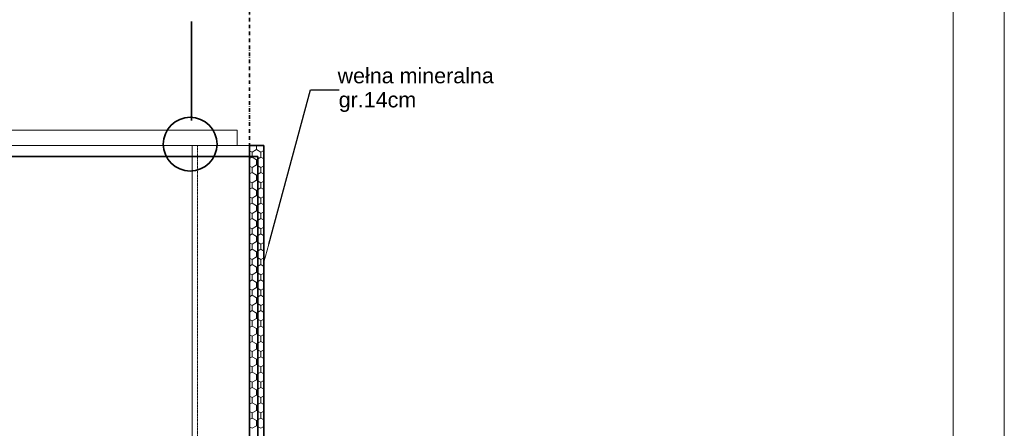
# Model space of a CAD drawing. Header units: centimetres. Extents: x 42630 to 130002, y 15 to 29179.
# Tile 154 of 175: x 84484 to 85445, y 4804 to 5203. Entities that reach past the tile are written whole.
import ezdxf

# ---------------------------------------------------------------- set-up
doc = ezdxf.new("R2010")
doc.units = ezdxf.units.CM
doc.header["$LTSCALE"] = 0.01
doc.linetypes.add('Kropki i Kreski', pattern=[670.277762, 352.777767, -176.388884, 0, -141.111112])
doc.linetypes.add('PRZERYWANA', pattern=[0.282222, 0.141111, -0.141111])
doc.layers.get('0').update_dxf_attribs({"color": 253})
for name, color, linetype, lineweight in [('0 RAMKI I TABELKI_Nr_Pióra__1', 253, 'Continuous', 13), ('2D - Ogólne_Nr_Pióra__1', 7, 'Continuous', 13), ('2D - Ogólne_Nr_Pióra__21', 7, 'Continuous', 35), ('E0odgrom', 6, 'Continuous', 35), ('Opisy - Etykiety_Nr_Pióra__20', 1, 'Continuous', 0)]:
    doc.layers.add(name, color=color, linetype=linetype, lineweight=lineweight)
for name, color, linetype, lineweight, true_color in [('2D - Ogólne_Nr_Pióra__108', 7, 'Continuous', 13, 0xfd8379), ('2D - Ogólne_Nr_Pióra__68', 7, 'Continuous', 35, 0xfd4435), ('Opisy - Etykiety_Nr_Pióra__88', 7, 'Continuous', 20, 0xfd4435)]:
    doc.layers.add(name, color=color, linetype=linetype, lineweight=lineweight, true_color=true_color)
doc.styles.add('GENERATED_STYLE_4', font='arial.ttf')

# ---------------------------------------------------------------- blocks, each defined once
blk = doc.blocks.new('ARROWHEAD_5')
at = {"linetype": 'Continuous'}
blk.add_line((0, 0), (-1, 0), dxfattribs=at)
blk.add_solid([(-1, 0.2679), (0, 0), (-1, -0.2679), (-1, 0.2679)], dxfattribs=at)

msp = doc.modelspace()

# ---------------------------------------------------------------- linework, layer by layer
at = {"layer": '0 RAMKI I TABELKI_Nr_Pióra__1', "linetype": 'Continuous'}
for p, q in [((85445.382, 5813.233), (85445.382, 2843.233)), ((85395.382, 5763.233), (85395.382, 2893.233))]:
    msp.add_line(p, q, dxfattribs=at)
at = {"layer": '2D - Ogólne_Nr_Pióra__1', "color": 252, "linetype": 'Continuous'}
for p, q in [((84696.085, 5095.28), (83629.085, 5095.28)), ((84696.085, 5080.28), (84696.085, 5095.28)), ((84696.085, 5080.28), (83614.085, 5080.28)), ((83614.085, 5080.28), (84696.085, 5080.28)), ((84708.085, 5080.28), (84652.085, 5080.28)), ((84652.085, 5080.28), (84652.085, 4115.78)), ((84708.085, 4045.78), (84708.085, 5080.28))]:
    msp.add_line(p, q, dxfattribs=at)
at = {"layer": '2D - Ogólne_Nr_Pióra__1', "color": 252, "linetype": 'PRZERYWANA'}
for p, q in [((84657.085, 4110.78), (84657.085, 5080.28)), ((84708.085, 4064.28), (84708.085, 5080.28))]:
    msp.add_line(p, q, dxfattribs=at)
at = {"layer": '2D - Ogólne_Nr_Pióra__108', "color": 252, "linetype": 'Continuous'}
for p, q in [((84714.803, 5076.352), (84714.803, 5080.28)), ((84710.472, 5073.852), (84708.085, 5075.231)), ((84714.803, 5076.352), (84710.472, 5073.852)), ((84710.472, 5068.852), (84710.472, 5073.852)), ((84719.133, 5073.852), (84714.803, 5076.352)), ((84722.085, 5075.557), (84719.133, 5073.852)), ((84719.133, 5068.852), (84719.133, 5073.852)), ((84710.472, 5068.852), (84708.085, 5067.474)), ((84710.472, 5058.852), (84708.085, 5060.231)), ((84714.803, 5066.352), (84710.472, 5068.852)), ((84714.803, 5061.352), (84710.472, 5058.852)), ((84719.133, 5068.852), (84714.803, 5066.352)), ((84714.803, 5061.352), (84714.803, 5066.352)), ((84719.133, 5058.852), (84714.803, 5061.352)), ((84722.085, 5067.148), (84719.133, 5068.852)), ((84722.085, 5060.557), (84719.133, 5058.852)), ((84710.472, 5053.852), (84708.085, 5052.474)), ((84710.472, 5053.852), (84710.472, 5058.852)), ((84714.803, 5051.352), (84710.472, 5053.852)), ((84719.133, 5053.852), (84714.803, 5051.352)), ((84714.803, 5046.352), (84714.803, 5051.352)), ((84719.133, 5053.852), (84719.133, 5058.852)), ((84722.085, 5052.148), (84719.133, 5053.852)), ((84710.472, 5043.852), (84708.085, 5045.231)), ((84714.803, 5046.352), (84710.472, 5043.852)), ((84710.472, 5038.852), (84710.472, 5043.852)), ((84719.133, 5043.852), (84714.803, 5046.352)), ((84722.085, 5045.557), (84719.133, 5043.852)), ((84719.133, 5038.852), (84719.133, 5043.852)), ((84710.472, 5038.852), (84708.085, 5037.474)), ((84714.803, 5036.352), (84710.472, 5038.852)), ((84714.803, 5031.352), (84710.472, 5028.852)), ((84719.133, 5038.852), (84714.803, 5036.352)), ((84714.803, 5031.352), (84714.803, 5036.352)), ((84719.133, 5028.852), (84714.803, 5031.352)), ((84722.085, 5037.148), (84719.133, 5038.852)), ((84722.085, 5030.557), (84719.133, 5028.852)), ((84710.472, 5028.852), (84708.085, 5030.231)), ((84710.472, 5023.852), (84708.085, 5022.474)), ((84710.472, 5023.852), (84710.472, 5028.852)), ((84714.803, 5021.352), (84710.472, 5023.852)), ((84719.133, 5023.852), (84714.803, 5021.352)), ((84714.803, 5016.352), (84714.803, 5021.352)), ((84719.133, 5023.852), (84719.133, 5028.852)), ((84722.085, 5022.148), (84719.133, 5023.852)), ((84710.472, 5013.852), (84708.085, 5015.231)), ((84714.803, 5016.352), (84710.472, 5013.852)), ((84710.472, 5008.852), (84710.472, 5013.852)), ((84719.133, 5013.852), (84714.803, 5016.352)), ((84722.085, 5015.557), (84719.133, 5013.852)), ((84719.133, 5008.852), (84719.133, 5013.852)), ((84710.472, 5008.852), (84708.085, 5007.474)), ((84714.803, 5006.352), (84710.472, 5008.852)), ((84719.133, 5008.852), (84714.803, 5006.352)), ((84714.803, 5001.352), (84714.803, 5006.352)), ((84722.085, 5007.148), (84719.133, 5008.852)), ((84710.472, 4998.852), (84708.085, 5000.231)), ((84710.472, 4993.852), (84708.085, 4992.474)), ((84714.803, 5001.352), (84710.472, 4998.852)), ((84710.472, 4993.852), (84710.472, 4998.852)), ((84714.803, 4991.352), (84710.472, 4993.852)), ((84719.133, 4998.852), (84714.803, 5001.352)), ((84719.133, 4993.852), (84714.803, 4991.352)), ((84722.085, 5000.557), (84719.133, 4998.852)), ((84719.133, 4993.852), (84719.133, 4998.852)), ((84722.085, 4992.148), (84719.133, 4993.852)), ((84710.472, 4983.852), (84708.085, 4985.231)), ((84714.803, 4986.352), (84710.472, 4983.852)), ((84710.472, 4978.852), (84710.472, 4983.852)), ((84714.803, 4986.352), (84714.803, 4991.352)), ((84719.133, 4983.852), (84714.803, 4986.352)), ((84722.085, 4985.557), (84719.133, 4983.852)), ((84719.133, 4978.852), (84719.133, 4983.852)), ((84710.472, 4978.852), (84708.085, 4977.474)), ((84714.803, 4976.352), (84710.472, 4978.852)), ((84719.133, 4978.852), (84714.803, 4976.352)), ((84714.803, 4971.352), (84714.803, 4976.352)), ((84722.085, 4977.148), (84719.133, 4978.852)), ((84710.472, 4968.852), (84708.085, 4970.231)), ((84710.472, 4963.852), (84708.085, 4962.474)), ((84714.803, 4971.352), (84710.472, 4968.852)), ((84710.472, 4963.852), (84710.472, 4968.852)), ((84714.803, 4961.352), (84710.472, 4963.852)), ((84719.133, 4968.852), (84714.803, 4971.352)), ((84719.133, 4963.852), (84714.803, 4961.352)), ((84722.085, 4970.557), (84719.133, 4968.852)), ((84719.133, 4963.852), (84719.133, 4968.852)), ((84722.085, 4962.148), (84719.133, 4963.852)), ((84710.472, 4953.852), (84708.085, 4955.231)), ((84714.803, 4956.352), (84710.472, 4953.852)), ((84710.472, 4948.852), (84710.472, 4953.852)), ((84714.803, 4956.352), (84714.803, 4961.352)), ((84719.133, 4953.852), (84714.803, 4956.352)), ((84722.085, 4955.557), (84719.133, 4953.852)), ((84719.133, 4948.852), (84719.133, 4953.852)), ((84710.472, 4948.852), (84708.085, 4947.474)), ((84714.803, 4946.352), (84710.472, 4948.852)), ((84719.133, 4948.852), (84714.803, 4946.352)), ((84714.803, 4941.352), (84714.803, 4946.352)), ((84722.085, 4947.148), (84719.133, 4948.852)), ((84710.472, 4938.852), (84708.085, 4940.231)), ((84714.803, 4941.352), (84710.472, 4938.852)), ((84710.472, 4933.852), (84710.472, 4938.852)), ((84719.133, 4938.852), (84714.803, 4941.352)), ((84722.085, 4940.557), (84719.133, 4938.852)), ((84719.133, 4933.852), (84719.133, 4938.852)), ((84710.472, 4933.852), (84708.085, 4932.474)), ((84710.472, 4923.852), (84708.085, 4925.231)), ((84714.803, 4931.352), (84710.472, 4933.852)), ((84714.803, 4926.352), (84710.472, 4923.852)), ((84719.133, 4933.852), (84714.803, 4931.352)), ((84714.803, 4926.352), (84714.803, 4931.352)), ((84719.133, 4923.852), (84714.803, 4926.352)), ((84722.085, 4932.148), (84719.133, 4933.852)), ((84722.085, 4925.557), (84719.133, 4923.852)), ((84710.472, 4918.852), (84708.085, 4917.474)), ((84710.472, 4918.852), (84710.472, 4923.852)), ((84714.803, 4916.352), (84710.472, 4918.852)), ((84719.133, 4918.852), (84714.803, 4916.352)), ((84714.803, 4911.352), (84714.803, 4916.352)), ((84719.133, 4918.852), (84719.133, 4923.852)), ((84722.085, 4917.148), (84719.133, 4918.852)), ((84710.472, 4908.852), (84708.085, 4910.231)), ((84714.803, 4911.352), (84710.472, 4908.852)), ((84710.472, 4903.852), (84710.472, 4908.852)), ((84719.133, 4908.852), (84714.803, 4911.352)), ((84722.085, 4910.557), (84719.133, 4908.852)), ((84719.133, 4903.852), (84719.133, 4908.852)), ((84710.472, 4903.852), (84708.085, 4902.474)), ((84714.803, 4901.352), (84710.472, 4903.852)), ((84714.803, 4896.352), (84710.472, 4893.852)), ((84719.133, 4903.852), (84714.803, 4901.352)), ((84714.803, 4896.352), (84714.803, 4901.352)), ((84719.133, 4893.852), (84714.803, 4896.352)), ((84722.085, 4902.148), (84719.133, 4903.852)), ((84710.472, 4893.852), (84708.085, 4895.231)), ((84710.472, 4888.852), (84708.085, 4887.474)), ((84710.472, 4888.852), (84710.472, 4893.852)), ((84714.803, 4886.352), (84710.472, 4888.852)), ((84719.133, 4888.852), (84714.803, 4886.352)), ((84714.803, 4881.352), (84714.803, 4886.352)), ((84722.085, 4895.557), (84719.133, 4893.852)), ((84719.133, 4888.852), (84719.133, 4893.852)), ((84722.085, 4887.148), (84719.133, 4888.852)), ((84710.472, 4878.852), (84708.085, 4880.231)), ((84714.803, 4881.352), (84710.472, 4878.852)), ((84710.472, 4873.852), (84710.472, 4878.852)), ((84719.133, 4878.852), (84714.803, 4881.352)), ((84722.085, 4880.557), (84719.133, 4878.852)), ((84719.133, 4873.852), (84719.133, 4878.852)), ((84710.472, 4873.852), (84708.085, 4872.474)), ((84714.803, 4871.352), (84710.472, 4873.852)), ((84719.133, 4873.852), (84714.803, 4871.352)), ((84714.803, 4866.352), (84714.803, 4871.352)), ((84722.085, 4872.148), (84719.133, 4873.852)), ((84710.472, 4863.852), (84708.085, 4865.231)), ((84710.472, 4858.852), (84708.085, 4857.474)), ((84714.803, 4866.352), (84710.472, 4863.852)), ((84710.472, 4858.852), (84710.472, 4863.852)), ((84714.803, 4856.352), (84710.472, 4858.852)), ((84719.133, 4863.852), (84714.803, 4866.352)), ((84719.133, 4858.852), (84714.803, 4856.352)), ((84722.085, 4865.557), (84719.133, 4863.852)), ((84719.133, 4858.852), (84719.133, 4863.852)), ((84722.085, 4857.148), (84719.133, 4858.852)), ((84710.472, 4848.852), (84708.085, 4850.231)), ((84714.803, 4851.352), (84710.472, 4848.852)), ((84710.472, 4843.852), (84710.472, 4848.852)), ((84714.803, 4851.352), (84714.803, 4856.352)), ((84719.133, 4848.852), (84714.803, 4851.352)), ((84722.085, 4850.557), (84719.133, 4848.852)), ((84719.133, 4843.852), (84719.133, 4848.852)), ((84710.472, 4843.852), (84708.085, 4842.474)), ((84714.803, 4841.352), (84710.472, 4843.852)), ((84719.133, 4843.852), (84714.803, 4841.352)), ((84714.803, 4836.352), (84714.803, 4841.352)), ((84722.085, 4842.148), (84719.133, 4843.852)), ((84710.472, 4833.852), (84708.085, 4835.231)), ((84710.472, 4828.852), (84708.085, 4827.474)), ((84714.803, 4836.352), (84710.472, 4833.852)), ((84710.472, 4828.852), (84710.472, 4833.852)), ((84714.803, 4826.352), (84710.472, 4828.852)), ((84719.133, 4833.852), (84714.803, 4836.352)), ((84719.133, 4828.852), (84714.803, 4826.352)), ((84722.085, 4835.557), (84719.133, 4833.852)), ((84719.133, 4828.852), (84719.133, 4833.852)), ((84722.085, 4827.148), (84719.133, 4828.852)), ((84710.472, 4818.852), (84708.085, 4820.231)), ((84714.803, 4821.352), (84710.472, 4818.852)), ((84714.803, 4821.352), (84714.803, 4826.352)), ((84719.133, 4818.852), (84714.803, 4821.352)), ((84722.085, 4820.557), (84719.133, 4818.852)), ((84710.472, 4813.852), (84708.085, 4812.474)), ((84710.472, 4813.852), (84710.472, 4818.852)), ((84714.803, 4811.352), (84710.472, 4813.852)), ((84719.133, 4813.852), (84714.803, 4811.352)), ((84714.803, 4806.352), (84714.803, 4811.352)), ((84719.133, 4813.852), (84719.133, 4818.852)), ((84722.085, 4812.148), (84719.133, 4813.852)), ((84710.472, 4803.852), (84708.085, 4805.231)), ((84714.803, 4806.352), (84710.472, 4803.852)), ((84719.133, 4803.852), (84714.803, 4806.352)), ((84722.085, 4805.557), (84719.133, 4803.852))]:
    msp.add_line(p, q, dxfattribs=at)
at = {"layer": '2D - Ogólne_Nr_Pióra__21', "color": 252, "linetype": 'Kropki i Kreski'}
msp.add_line((84708.085, 3766.246), (84708.085, 5488.262), dxfattribs=at)
at = {"layer": '2D - Ogólne_Nr_Pióra__68', "color": 252, "linetype": 'Continuous'}
for p, q in [((84722.085, 5080.28), (84708.085, 5080.28)), ((84708.085, 5080.28), (84708.085, 4064.28)), ((84722.085, 4064.28), (84722.085, 5080.28))]:
    msp.add_line(p, q, dxfattribs=at)
at = {"layer": 'E0odgrom'}
for p, q in [((84651.375, 5104.619), (84651.375, 5201.621)), ((83611.906, 5069.574), (84716.049, 5069.574)), ((84716.049, 5069.574), (84716.049, 4070.446))]:
    msp.add_line(p, q, dxfattribs=at)
msp.add_circle((84650.06, 5081.601), 26.306, dxfattribs=at)
at = {"layer": 'Opisy - Etykiety_Nr_Pióra__88', "color": 252, "linetype": 'Continuous', "lineweight": -2}
for p, q in [((84726.839, 4983.752), (84767.576, 5134.639)), ((84767.576, 5134.639), (84795.722, 5134.639))]:
    msp.add_line(p, q, dxfattribs=at)

# ---------------------------------------------------------------- block references
at = {"layer": 'Opisy - Etykiety_Nr_Pióra__88', "color": 252, "lineweight": -2, "xscale": 18.24, "yscale": 18.24, "zscale": 18.24, "rotation": 254.8916074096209}
msp.add_blockref('ARROWHEAD_5', (84722.085, 4966.142), dxfattribs=at)

# ---------------------------------------------------------------- texts
at = {"layer": 'Opisy - Etykiety_Nr_Pióra__20', "color": 252, "linetype": 'Continuous', "style": 'GENERATED_STYLE_4'}
for s, p in [('wełna mineralna ', (84794.104, 5141.073)), ('gr.14cm', (84795.188, 5117.554))]:
    msp.add_text(s, height=15, dxfattribs=at).set_placement(p)

doc.saveas('drawing.dxf')
